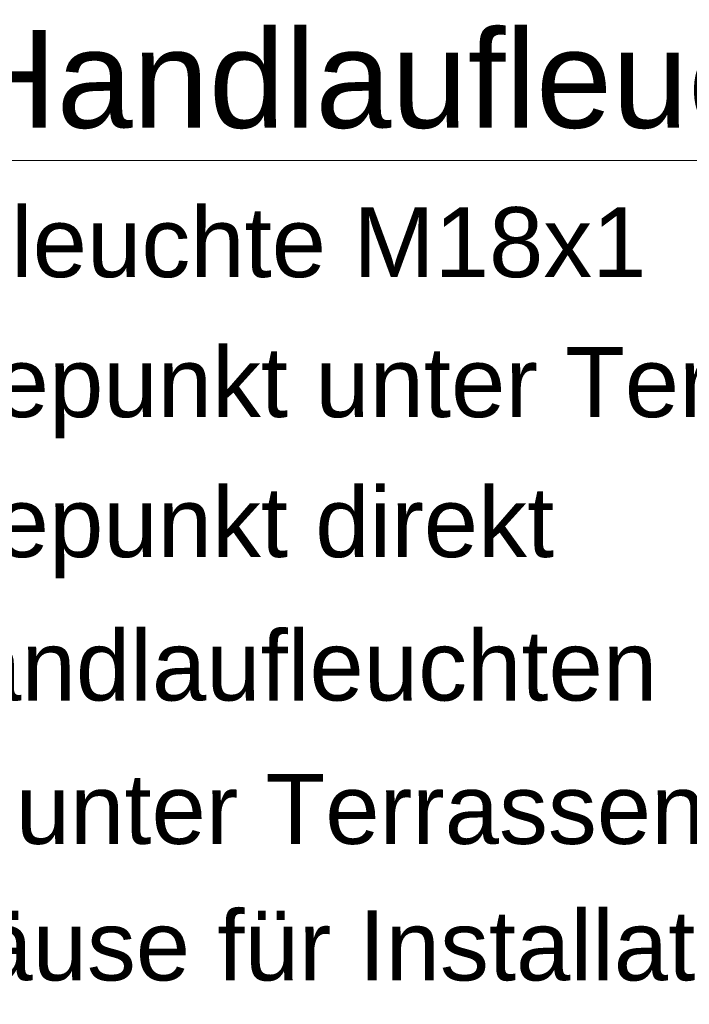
# Model space of a CAD drawing. Extents: x -740 to 300, y 62 to 1112.
# Tile 174 of 187: x 167 to 191, y 603 to 638. Entities that reach past the tile are written whole.
import ezdxf

# ---------------------------------------------------------------- set-up
doc = ezdxf.new("R2010")
doc.units = 0
doc.layers.get('0').update_dxf_attribs({"lineweight": 13})
doc.layers.add('E_Legende-A06CPVDGL0', color=7, linetype='Continuous', lineweight=13)
doc.styles.get("Standard").update_dxf_attribs({"font": 'ARIALN.TTF'})

# ---------------------------------------------------------------- blocks, each defined once
blk = doc.blocks.new('Referenz-A06CPVDQL0')
at = {"layer": 'E_Legende-A06CPVDGL0', "linetype": 'Continuous', "ltscale": 0.13}
blk.add_line((143.468, 633.317), (202.481, 633.317), dxfattribs=at)
at = {"layer": 'E_Legende-A06CPVDGL0', "linetype": 'Continuous', "ltscale": 0.13, "attachment_point": 1}
for s, insert, char_height in [('{\\fArial;Legende: Handlaufleuchten}', (143.441, 637.984), 3.5), ('{\\fArial;Handlaufleuchte M18x1}', (153.107, 631.65), 2.5), ('{\\fArial;Übergabepunkt unter Terrassenplatten}', (153.107, 626.65), 2.5), ('{\\fArial;Übergabepunkt direkt}', (153.107, 621.65), 2.5), ('{\\fArial;Kabel Handlaufleuchten}', (153.096, 616.528), 2.5), ('{\\fArial;Leerrohr unter Terrassenplatten}', (153.084, 611.406), 2.5), ('{\\fArial;Leergehäuse für Installationsboxen}', (153.101, 606.53), 2.5)]:
    blk.add_mtext(s, dxfattribs=dict(at, insert=insert, char_height=char_height))

msp = doc.modelspace()

# ---------------------------------------------------------------- block references
at = {"color": 8, "lineweight": 25, "ltscale": 0.25, "true_color": 0x808080}
msp.add_blockref('Referenz-A06CPVDQL0', (0, 0), dxfattribs=at)

doc.saveas('drawing.dxf')
